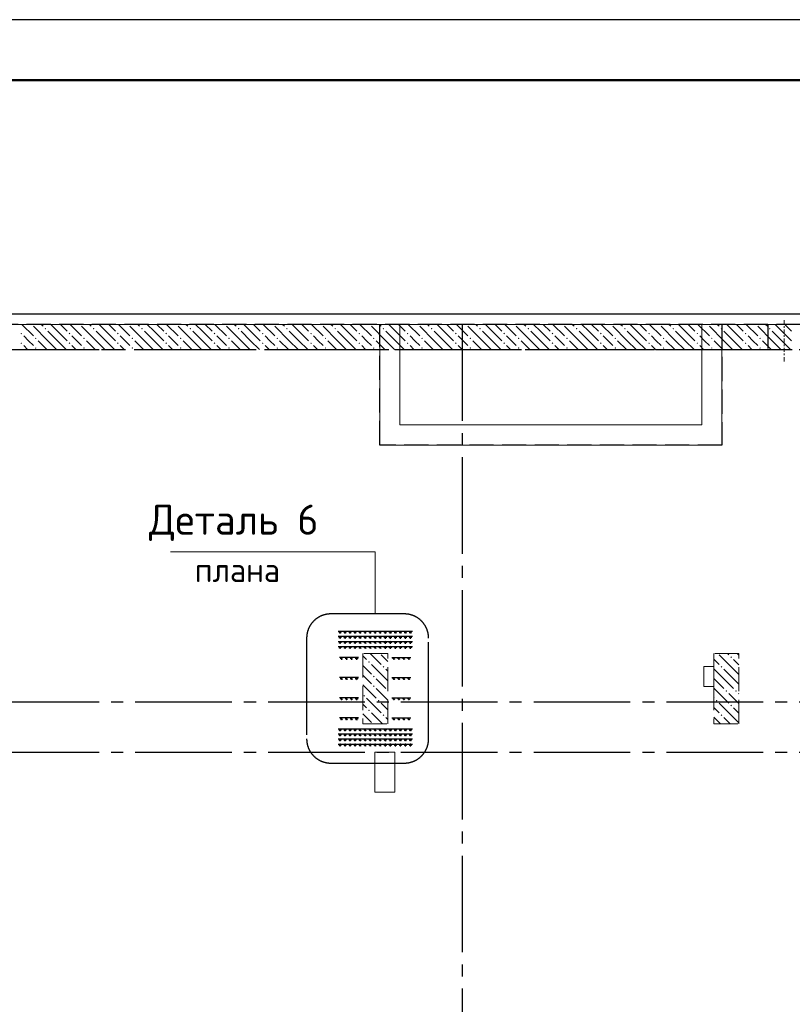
# Model space of a CAD drawing. Header units: millimetres. Extents: x 0 to 50400, y -143 to 35640.
# Tile 14 of 17: x 20116 to 27796, y 25856 to 35640. Entities that reach past the tile are written whole.
import ezdxf

# ---------------------------------------------------------------- set-up
doc = ezdxf.new("R2010")
doc.units = ezdxf.units.MM
doc.linetypes.add('______2', pattern=[324, 240, -84])
doc.linetypes.add('______5', pattern=[1320, 960, -120, 120, -120])
for name, color, linetype, lineweight in [('Standard', 7, 'Continuous', 25), ('ЖБ Перекрытие верхний уровень', 7, 'Continuous', 35), ('ЖБ Перекрытие средний уровень', 7, 'Continuous', 35), ('ЖБ Пилон', 7, 'Continuous', 35), ('ЖБ Стена верхний уровень', 7, 'Continuous', 35), ('Общий01', 7, 'Continuous', 13)]:
    doc.layers.add(name, color=color, linetype=linetype, lineweight=lineweight)
doc.layers.add('Вспомогательная арматура', color=7, linetype='Continuous', lineweight=18, true_color=0x656565)
doc.layers.add('Поперечная арматура', color=7, linetype='Continuous', lineweight=18, true_color=0x5a2814)
doc.layers.add('Оси', color=7, linetype='______5', true_color=0x656565)
doc.styles.add('ISOCPEUR', font='txt')

msp = doc.modelspace()

# ---------------------------------------------------------------- hatches: boundary and pattern name
at = {"layer": 'ЖБ Пилон', "linetype": 'Continuous', "lineweight": 18, "transparency": 33554687}
for points in [[(23579.8, 29257.3), (23587.6, 29265.1), (23595.4, 29257.3), (23587.6, 29249.5)], [(27179.8, 29305.3), (27187.6, 29313.1), (27195.4, 29305.3), (27187.6, 29297.5)], [(23723.8, 29209.3), (23731.6, 29217.1), (23739.4, 29209.3), (23731.6, 29201.5)], [(27083.8, 29209.3), (27091.6, 29217.1), (27099.4, 29209.3), (27091.6, 29201.5)], [(23627.8, 29113.3), (23635.6, 29121.1), (23643.4, 29113.3), (23635.6, 29105.5)], [(23627.8, 29017.3), (23635.6, 29025.1), (23643.4, 29017.3), (23635.6, 29009.5)], [(23771.8, 28969.3), (23775.1, 28972.6), (23775.1, 28966)], [(27131.8, 28969.3), (27139.6, 28977.1), (27147.4, 28969.3), (27139.6, 28961.5)], [(27227.8, 28969.3), (27235.6, 28977.1), (27243.4, 28969.3), (27235.6, 28961.5)], [(23531.8, 28921.3), (23539.6, 28929.1), (23547.4, 28921.3), (23539.6, 28913.5)], [(23675.8, 28873.3), (23683.6, 28881.1), (23691.4, 28873.3), (23683.6, 28865.5)], [(27035.8, 28873.3), (27043.6, 28881.1), (27051.4, 28873.3), (27043.6, 28865.5)], [(23579.8, 28777.3), (23587.6, 28785.1), (23595.4, 28777.3), (23587.6, 28769.5)], [(27179.8, 28825.3), (27187.6, 28833.1), (27195.4, 28825.3), (27187.6, 28817.5)], [(23723.8, 28729.3), (23731.6, 28737.1), (23739.4, 28729.3), (23731.6, 28721.5)], [(27083.8, 28729.3), (27091.6, 28737.1), (27099.4, 28729.3), (27091.6, 28721.5)]]:
    msp.add_hatch(color=7, dxfattribs=at).paths.add_polyline_path(points, flags=16)
at = {"layer": 'ЖБ Стена верхний уровень', "linetype": 'Continuous', "lineweight": 18, "transparency": 33554687}
for points in [[(20230.5, 32612.4), (20227.6, 32609.5), (20224.7, 32612.4)], [(20710.5, 32612.4), (20707.6, 32609.5), (20704.7, 32612.4)], [(21190.5, 32612.4), (21187.6, 32609.5), (21184.7, 32612.4)], [(21670.5, 32612.4), (21667.6, 32609.5), (21664.7, 32612.4)], [(22150.5, 32612.4), (22147.6, 32609.5), (22144.7, 32612.4)], [(22630.5, 32612.4), (22627.6, 32609.5), (22624.7, 32612.4)], [(23110.5, 32612.4), (23107.6, 32609.5), (23104.7, 32612.4)], [(23590.5, 32612.4), (23587.6, 32609.5), (23584.7, 32612.4)], [(24070.5, 32612.4), (24067.6, 32609.5), (24064.7, 32612.4)], [(24550.5, 32612.4), (24547.6, 32609.5), (24544.7, 32612.4)], [(25030.5, 32612.4), (25027.6, 32609.5), (25024.7, 32612.4)], [(25510.5, 32612.4), (25507.6, 32609.5), (25504.7, 32612.4)], [(25990.5, 32612.4), (25987.6, 32609.5), (25984.7, 32612.4)], [(26470.5, 32612.4), (26467.6, 32609.5), (26464.7, 32612.4)], [(26950.5, 32612.4), (26947.6, 32609.5), (26944.7, 32612.4)], [(27430.5, 32612.4), (27427.6, 32609.5), (27424.7, 32612.4)], [(20123.8, 32521.3), (20131.6, 32529.1), (20139.4, 32521.3), (20131.6, 32513.5)], [(20363.8, 32569.3), (20371.6, 32577.1), (20379.4, 32569.3), (20371.6, 32561.5)], [(20603.8, 32521.3), (20611.6, 32529.1), (20619.4, 32521.3), (20611.6, 32513.5)], [(20843.8, 32569.3), (20851.6, 32577.1), (20859.4, 32569.3), (20851.6, 32561.5)], [(21083.8, 32521.3), (21091.6, 32529.1), (21099.4, 32521.3), (21091.6, 32513.5)], [(21323.8, 32569.3), (21331.6, 32577.1), (21339.4, 32569.3), (21331.6, 32561.5)], [(21563.8, 32521.3), (21571.6, 32529.1), (21579.4, 32521.3), (21571.6, 32513.5)], [(21803.8, 32569.3), (21811.6, 32577.1), (21819.4, 32569.3), (21811.6, 32561.5)], [(22043.8, 32521.3), (22051.6, 32529.1), (22059.4, 32521.3), (22051.6, 32513.5)], [(22283.8, 32569.3), (22291.6, 32577.1), (22299.4, 32569.3), (22291.6, 32561.5)], [(22523.8, 32521.3), (22531.6, 32529.1), (22539.4, 32521.3), (22531.6, 32513.5)], [(22763.8, 32569.3), (22771.6, 32577.1), (22779.4, 32569.3), (22771.6, 32561.5)], [(23003.8, 32521.3), (23011.6, 32529.1), (23019.4, 32521.3), (23011.6, 32513.5)], [(23243.8, 32569.3), (23251.6, 32577.1), (23259.4, 32569.3), (23251.6, 32561.5)], [(23483.8, 32521.3), (23491.6, 32529.1), (23499.4, 32521.3), (23491.6, 32513.5)], [(23723.8, 32569.3), (23731.6, 32577.1), (23739.4, 32569.3), (23731.6, 32561.5)], [(23963.8, 32521.3), (23971.6, 32529.1), (23979.4, 32521.3), (23971.6, 32513.5)], [(24203.8, 32569.3), (24211.6, 32577.1), (24219.4, 32569.3), (24211.6, 32561.5)], [(24443.8, 32521.3), (24451.6, 32529.1), (24459.4, 32521.3), (24451.6, 32513.5)], [(24683.8, 32569.3), (24691.6, 32577.1), (24699.4, 32569.3), (24691.6, 32561.5)], [(24923.8, 32521.3), (24931.6, 32529.1), (24939.4, 32521.3), (24931.6, 32513.5)], [(25163.8, 32569.3), (25171.6, 32577.1), (25179.4, 32569.3), (25171.6, 32561.5)], [(25403.8, 32521.3), (25411.6, 32529.1), (25419.4, 32521.3), (25411.6, 32513.5)], [(25643.8, 32569.3), (25651.6, 32577.1), (25659.4, 32569.3), (25651.6, 32561.5)], [(25883.8, 32521.3), (25891.6, 32529.1), (25899.4, 32521.3), (25891.6, 32513.5)], [(26123.8, 32569.3), (26131.6, 32577.1), (26139.4, 32569.3), (26131.6, 32561.5)], [(26363.8, 32521.3), (26371.6, 32529.1), (26379.4, 32521.3), (26371.6, 32513.5)], [(26603.8, 32569.3), (26611.6, 32577.1), (26619.4, 32569.3), (26611.6, 32561.5)], [(26843.8, 32521.3), (26851.6, 32529.1), (26859.4, 32521.3), (26851.6, 32513.5)], [(27083.8, 32569.3), (27091.6, 32577.1), (27099.4, 32569.3), (27091.6, 32561.5)], [(27323.8, 32521.3), (27331.6, 32529.1), (27339.4, 32521.3), (27331.6, 32513.5)], [(27563.8, 32569.3), (27571.6, 32577.1), (27579.4, 32569.3), (27571.6, 32561.5)], [(20123.8, 32425.3), (20131.6, 32433.1), (20139.4, 32425.3), (20131.6, 32417.5)], [(20267.8, 32473.3), (20275.6, 32481.1), (20283.4, 32473.3), (20275.6, 32465.5)], [(20603.8, 32425.3), (20611.6, 32433.1), (20619.4, 32425.3), (20611.6, 32417.5)], [(20747.8, 32473.3), (20755.6, 32481.1), (20763.4, 32473.3), (20755.6, 32465.5)], [(21083.8, 32425.3), (21091.6, 32433.1), (21099.4, 32425.3), (21091.6, 32417.5)], [(21227.8, 32473.3), (21235.6, 32481.1), (21243.4, 32473.3), (21235.6, 32465.5)], [(21563.8, 32425.3), (21571.6, 32433.1), (21579.4, 32425.3), (21571.6, 32417.5)], [(21707.8, 32473.3), (21715.6, 32481.1), (21723.4, 32473.3), (21715.6, 32465.5)], [(22043.8, 32425.3), (22051.6, 32433.1), (22059.4, 32425.3), (22051.6, 32417.5)], [(22187.8, 32473.3), (22195.6, 32481.1), (22203.4, 32473.3), (22195.6, 32465.5)], [(22523.8, 32425.3), (22531.6, 32433.1), (22539.4, 32425.3), (22531.6, 32417.5)], [(22667.8, 32473.3), (22675.6, 32481.1), (22683.4, 32473.3), (22675.6, 32465.5)], [(23003.8, 32425.3), (23011.6, 32433.1), (23019.4, 32425.3), (23011.6, 32417.5)], [(23147.8, 32473.3), (23155.6, 32481.1), (23163.4, 32473.3), (23155.6, 32465.5)], [(23483.8, 32425.3), (23491.6, 32433.1), (23499.4, 32425.3), (23491.6, 32417.5)], [(23627.8, 32473.3), (23635.6, 32481.1), (23643.4, 32473.3), (23635.6, 32465.5)], [(23963.8, 32425.3), (23971.6, 32433.1), (23979.4, 32425.3), (23971.6, 32417.5)], [(24107.8, 32473.3), (24115.6, 32481.1), (24123.4, 32473.3), (24115.6, 32465.5)], [(24443.8, 32425.3), (24451.6, 32433.1), (24459.4, 32425.3), (24451.6, 32417.5)], [(24587.8, 32473.3), (24595.6, 32481.1), (24603.4, 32473.3), (24595.6, 32465.5)], [(24923.8, 32425.3), (24931.6, 32433.1), (24939.4, 32425.3), (24931.6, 32417.5)], [(25067.8, 32473.3), (25075.6, 32481.1), (25083.4, 32473.3), (25075.6, 32465.5)], [(25403.8, 32425.3), (25411.6, 32433.1), (25419.4, 32425.3), (25411.6, 32417.5)], [(25547.8, 32473.3), (25555.6, 32481.1), (25563.4, 32473.3), (25555.6, 32465.5)], [(25883.8, 32425.3), (25891.6, 32433.1), (25899.4, 32425.3), (25891.6, 32417.5)], [(26027.8, 32473.3), (26035.6, 32481.1), (26043.4, 32473.3), (26035.6, 32465.5)], [(26363.8, 32425.3), (26371.6, 32433.1), (26379.4, 32425.3), (26371.6, 32417.5)], [(26507.8, 32473.3), (26515.6, 32481.1), (26523.4, 32473.3), (26515.6, 32465.5)], [(26843.8, 32425.3), (26851.6, 32433.1), (26859.4, 32425.3), (26851.6, 32417.5)], [(26987.8, 32473.3), (26995.6, 32481.1), (27003.4, 32473.3), (26995.6, 32465.5)], [(27323.8, 32425.3), (27331.6, 32433.1), (27339.4, 32425.3), (27331.6, 32417.5)], [(27467.8, 32473.3), (27475.6, 32481.1), (27483.4, 32473.3), (27475.6, 32465.5)], [(20267.8, 32377.3), (20275.6, 32385.1), (20283.4, 32377.3), (20275.6, 32369.5)], [(20747.8, 32377.3), (20755.6, 32385.1), (20763.4, 32377.3), (20755.6, 32369.5)], [(21227.8, 32377.3), (21235.6, 32385.1), (21243.4, 32377.3), (21235.6, 32369.5)], [(21707.8, 32377.3), (21715.6, 32385.1), (21723.4, 32377.3), (21715.6, 32369.5)], [(22187.8, 32377.3), (22195.6, 32385.1), (22203.4, 32377.3), (22195.6, 32369.5)], [(22667.8, 32377.3), (22675.6, 32385.1), (22683.4, 32377.3), (22675.6, 32369.5)], [(23147.8, 32377.3), (23155.6, 32385.1), (23163.4, 32377.3), (23155.6, 32369.5)], [(23627.8, 32377.3), (23635.6, 32385.1), (23643.4, 32377.3), (23635.6, 32369.5)], [(24107.8, 32377.3), (24115.6, 32385.1), (24123.4, 32377.3), (24115.6, 32369.5)], [(24587.8, 32377.3), (24595.6, 32385.1), (24603.4, 32377.3), (24595.6, 32369.5)], [(25067.8, 32377.3), (25075.6, 32385.1), (25083.4, 32377.3), (25075.6, 32369.5)], [(25547.8, 32377.3), (25555.6, 32385.1), (25563.4, 32377.3), (25555.6, 32369.5)], [(26027.8, 32377.3), (26035.6, 32385.1), (26043.4, 32377.3), (26035.6, 32369.5)], [(26507.8, 32377.3), (26515.6, 32385.1), (26523.4, 32377.3), (26515.6, 32369.5)], [(26987.8, 32377.3), (26995.6, 32385.1), (27003.4, 32377.3), (26995.6, 32369.5)], [(27467.8, 32377.3), (27475.6, 32385.1), (27483.4, 32377.3), (27475.6, 32369.5)]]:
    msp.add_hatch(color=7, dxfattribs=at).paths.add_polyline_path(points, flags=16)

# ---------------------------------------------------------------- linework, layer by layer
at = {"layer": 'Standard', "color": 7, "linetype": '______5', "lineweight": -3, "transparency": 33554687}
for p, q in [((23940.1, 29734.8), (23208, 29734.8)), ((22968, 29494.8), (22968, 28492.9)), ((24180.1, 28492.9), (24180.1, 29494.8)), ((23208, 28252.9), (23940.1, 28252.9))]:
    msp.add_line(p, q, dxfattribs=at)
at = {"layer": 'Standard', "color": 7, "linetype": 'Continuous', "lineweight": 25, "transparency": 33554687}
msp.add_lwpolyline([(0, 0), (50400, 0), (50400, 35640), (0, 35640), (0, 0)], close=True, dxfattribs=at)
at = {"layer": 'Standard', "color": 7, "linetype": 'Continuous', "lineweight": 50, "transparency": 33554687}
msp.add_lwpolyline([(2400, 35040), (49800, 35040), (49800, 600), (2400, 600), (2400, 35040)], close=True, dxfattribs=at)
at = {"layer": 'Standard', "color": 254, "linetype": 'Continuous', "lineweight": -3, "true_color": 0xc4c4ff, "transparency": 33554687}
msp.add_lwpolyline([(7965.1, 10212.4), (40689.5, 10212.4), (40689.5, 32712.4), (7965.1, 32712.4), (7965.1, 10212.4)], dxfattribs=at)
at = {"layer": 'Standard', "color": 7, "linetype": '______5', "lineweight": -3, "transparency": 33554687}
for centre, start, end in [((23208, 29494.8), 90, 180), ((23940.1, 29494.8), 0, 90), ((23208, 28492.9), 180, 270), ((23940.1, 28492.9), 270, 0)]:
    msp.add_arc(centre, 240, start, end, dxfattribs=at)
at = {"layer": 'Вспомогательная арматура', "color": 7, "linetype": 'Continuous', "lineweight": 25, "transparency": 33554687}
for p, q in [((23280.1, 29562.4), (24020.1, 29562.4)), ((23280.1, 29562.4), (24020.1, 29562.4)), ((23280.1, 29512.4), (24020.1, 29512.4)), ((23280.1, 29512.4), (24020.1, 29512.4)), ((23280.1, 29462.4), (24020.1, 29462.4)), ((23280.1, 29462.4), (24020.1, 29462.4)), ((23280.1, 29412.4), (24020.1, 29412.4)), ((23280.1, 29412.4), (24020.1, 29412.4)), ((23485.1, 29302.4), (23295.1, 29302.4)), ((23485.1, 29302.4), (23295.1, 29302.4)), ((23815.1, 29302.4), (24005.1, 29302.4)), ((23815.1, 29302.4), (24005.1, 29302.4)), ((23485.1, 29102.4), (23295.1, 29102.4)), ((23485.1, 29102.4), (23295.1, 29102.4)), ((23815.1, 29102.4), (24005.1, 29102.4)), ((23815.1, 29102.4), (24005.1, 29102.4)), ((23485.1, 28902.4), (23295.1, 28902.4)), ((23485.1, 28902.4), (23295.1, 28902.4)), ((23815.1, 28902.4), (24005.1, 28902.4)), ((23815.1, 28902.4), (24005.1, 28902.4)), ((23485.1, 28702.4), (23295.1, 28702.4)), ((23485.1, 28702.4), (23295.1, 28702.4)), ((23815.1, 28702.4), (24005.1, 28702.4)), ((23815.1, 28702.4), (24005.1, 28702.4)), ((23280.1, 28592.4), (24020.1, 28592.4)), ((23280.1, 28592.4), (24020.1, 28592.4)), ((23280.1, 28542.4), (24020.1, 28542.4)), ((23280.1, 28542.4), (24020.1, 28542.4)), ((23280.1, 28492.4), (24020.1, 28492.4)), ((23280.1, 28492.4), (24020.1, 28492.4)), ((23280.1, 28442.4), (24020.1, 28442.4)), ((23280.1, 28442.4), (24020.1, 28442.4))]:
    msp.add_line(p, q, dxfattribs=at)
at = {"layer": 'ЖБ Перекрытие верхний уровень', "color": 7, "linetype": 'Continuous', "lineweight": 18, "transparency": 33554687}
for p, q in [((23895.1, 32612.4), (9015.1, 32612.4)), ((23895.1, 31612.4), (23895.1, 32612.4)), ((40265.1, 32612.4), (26895.1, 32612.4)), ((26895.1, 32612.4), (26895.1, 31612.4)), ((26895.1, 31612.4), (23895.1, 31612.4)), ((27015.1, 29212.4), (26915.1, 29212.4)), ((26915.1, 29212.4), (26915.1, 29012.4)), ((27015.1, 29012.4), (27015.1, 29212.4)), ((26915.1, 29012.4), (27015.1, 29012.4)), ((23644.9, 28362.4), (23644.9, 27962.4)), ((23844.9, 28362.4), (23644.9, 28362.4)), ((23844.9, 27962.4), (23844.9, 28362.4)), ((23644.9, 27962.4), (23844.9, 27962.4))]:
    msp.add_line(p, q, dxfattribs=at)
at = {"layer": 'ЖБ Перекрытие средний уровень', "color": 7, "linetype": 'Continuous', "lineweight": 18, "transparency": 33554687}
for p, q in [((23695.1, 32612.4), (23695.1, 31412.4)), ((27095.1, 32612.4), (23695.1, 32612.4)), ((23895.1, 32612.4), (26895.1, 32612.4)), ((27095.1, 31412.4), (27095.1, 32612.4)), ((23695.1, 31412.4), (27095.1, 31412.4))]:
    msp.add_line(p, q, dxfattribs=at)
at = {"layer": 'ЖБ Перекрытие средний уровень', "color": 253, "linetype": '______2', "lineweight": -3, "true_color": 0xababab, "transparency": 33554687}
for p, q in [((23695.1, 31412.4), (23695.1, 32612.4)), ((27095.1, 32612.4), (27095.1, 31412.4)), ((27095.1, 31412.4), (23695.1, 31412.4))]:
    msp.add_line(p, q, dxfattribs=at)
at = {"layer": 'ЖБ Пилон', "color": 253, "linetype": '______2', "lineweight": 13, "true_color": 0xa0a0a0, "transparency": 33554687}
for p, q in [((23775.1, 29342.4), (23525.1, 29342.4)), ((23525.1, 29342.4), (23525.1, 28642.4)), ((23775.1, 28642.4), (23775.1, 29342.4)), ((27265.1, 29342.4), (27015.1, 29342.4)), ((27015.1, 29342.4), (27015.1, 28642.4)), ((27265.1, 28642.4), (27265.1, 29342.4)), ((23525.1, 28642.4), (23775.1, 28642.4)), ((27015.1, 28642.4), (27265.1, 28642.4))]:
    msp.add_line(p, q, dxfattribs=at)
at = {"layer": 'ЖБ Пилон', "color": 9, "linetype": 'Continuous', "lineweight": 18, "true_color": 0xc7c7c7, "transparency": 33554687}
for p, q in [((23525.1, 29319.8), (23563.6, 29281.3)), ((23598.5, 29342.4), (23707.6, 29233.3)), ((23775.1, 29261.8), (23707.6, 29329.3)), ((27015.1, 29285.8), (27067.6, 29233.3)), ((27211.6, 29185.3), (27067.6, 29329.3)), ((27150.5, 29342.4), (27163.6, 29329.3)), ((27211.6, 29281.3), (27265.1, 29227.8)), ((27259.6, 29329.3), (27246.5, 29342.4)), ((23525.1, 29223.8), (23611.6, 29137.3)), ((23755.6, 29089.3), (23611.6, 29233.3)), ((23755.6, 29185.3), (23775.1, 29165.8)), ((27115.6, 29089.3), (27015.1, 29189.8)), ((27115.6, 29185.3), (27211.6, 29089.3)), ((27211.6, 29185.3), (27265.1, 29131.8)), ((23563.6, 29089.3), (23525.1, 29127.8)), ((23611.6, 29041.3), (23563.6, 29089.3)), ((23659.6, 29089.3), (23755.6, 28993.3)), ((23755.6, 29089.3), (23775.1, 29069.8)), ((27019.6, 29089.3), (27115.6, 28993.3)), ((27115.6, 29089.3), (27211.6, 28993.3)), ((27211.6, 29089.3), (27265.1, 29035.8)), ((23525.1, 29031.8), (23659.6, 28897.3)), ((23659.6, 28993.3), (23775.1, 28877.8)), ((27019.6, 28993.3), (27163.6, 28849.3)), ((23563.6, 28897.3), (23707.6, 28753.3)), ((27015.1, 28901.8), (27019.6, 28897.3)), ((27211.6, 28897.3), (27163.6, 28945.3)), ((27259.6, 28849.3), (27211.6, 28897.3)), ((27259.6, 28945.3), (27265.1, 28939.8)), ((23525.1, 28839.8), (23563.6, 28801.3)), ((23775.1, 28781.8), (23707.6, 28849.3)), ((27015.1, 28805.8), (27067.6, 28753.3)), ((27211.6, 28705.3), (27067.6, 28849.3)), ((27211.6, 28801.3), (27265.1, 28747.8)), ((23525.1, 28743.8), (23611.6, 28657.3)), ((23722.5, 28642.4), (23611.6, 28753.3)), ((23755.6, 28705.3), (23775.1, 28685.8)), ((27082.5, 28642.4), (27015.1, 28709.8)), ((27115.6, 28705.3), (27178.5, 28642.4)), ((27211.6, 28705.3), (27265.1, 28651.8)), ((23530.5, 28642.4), (23525.1, 28647.8))]:
    msp.add_line(p, q, dxfattribs=at)
at = {"layer": 'ЖБ Стена верхний уровень', "color": 251, "linetype": '______2', "lineweight": -3, "true_color": 0x656565, "transparency": 33554687}
for p, q in [((27553, 32612.4), (9015.1, 32612.4)), ((27553, 32612.4), (27553, 32362.4)), ((27878, 32612.4), (27553, 32612.4)), ((9265.1, 32362.4), (27553, 32362.4)), ((27553, 32362.4), (27878, 32362.4))]:
    msp.add_line(p, q, dxfattribs=at)
at = {"layer": 'ЖБ Стена верхний уровень', "color": 9, "linetype": 'Continuous', "lineweight": 18, "true_color": 0xc7c7c7, "transparency": 33554687}
for p, q in [((20136.5, 32612.4), (20251.6, 32497.3)), ((20395.6, 32449.3), (20251.6, 32593.3)), ((20328.5, 32612.4), (20347.6, 32593.3)), ((20491.6, 32545.3), (20424.5, 32612.4)), ((20520.5, 32612.4), (20587.6, 32545.3)), ((20616.5, 32612.4), (20731.6, 32497.3)), ((20875.6, 32449.3), (20731.6, 32593.3)), ((20808.5, 32612.4), (20827.6, 32593.3)), ((20971.6, 32545.3), (20904.5, 32612.4)), ((21000.5, 32612.4), (21067.6, 32545.3)), ((21096.5, 32612.4), (21211.6, 32497.3)), ((21355.6, 32449.3), (21211.6, 32593.3)), ((21288.5, 32612.4), (21307.6, 32593.3)), ((21451.6, 32545.3), (21384.5, 32612.4)), ((21480.5, 32612.4), (21547.6, 32545.3)), ((21576.5, 32612.4), (21691.6, 32497.3)), ((21835.6, 32449.3), (21691.6, 32593.3)), ((21768.5, 32612.4), (21787.6, 32593.3)), ((21931.6, 32545.3), (21864.5, 32612.4)), ((21960.5, 32612.4), (22027.6, 32545.3)), ((22056.5, 32612.4), (22171.6, 32497.3)), ((22315.6, 32449.3), (22171.6, 32593.3)), ((22248.5, 32612.4), (22267.6, 32593.3)), ((22411.6, 32545.3), (22344.5, 32612.4)), ((22440.5, 32612.4), (22507.6, 32545.3)), ((22536.5, 32612.4), (22651.6, 32497.3)), ((22795.6, 32449.3), (22651.6, 32593.3)), ((22728.5, 32612.4), (22747.6, 32593.3)), ((22891.6, 32545.3), (22824.5, 32612.4)), ((22920.5, 32612.4), (22987.6, 32545.3)), ((23016.5, 32612.4), (23131.6, 32497.3)), ((23275.6, 32449.3), (23131.6, 32593.3)), ((23208.5, 32612.4), (23227.6, 32593.3)), ((23371.6, 32545.3), (23304.5, 32612.4)), ((23400.5, 32612.4), (23467.6, 32545.3)), ((23496.5, 32612.4), (23611.6, 32497.3)), ((23755.6, 32449.3), (23611.6, 32593.3)), ((23688.5, 32612.4), (23707.6, 32593.3)), ((23851.6, 32545.3), (23784.5, 32612.4)), ((23880.5, 32612.4), (23947.6, 32545.3)), ((23976.5, 32612.4), (24091.6, 32497.3)), ((24235.6, 32449.3), (24091.6, 32593.3)), ((24168.5, 32612.4), (24187.6, 32593.3)), ((24331.6, 32545.3), (24264.5, 32612.4)), ((24360.5, 32612.4), (24427.6, 32545.3)), ((24456.5, 32612.4), (24571.6, 32497.3)), ((24715.6, 32449.3), (24571.6, 32593.3)), ((24648.5, 32612.4), (24667.6, 32593.3)), ((24811.6, 32545.3), (24744.5, 32612.4)), ((24840.5, 32612.4), (24907.6, 32545.3)), ((24936.5, 32612.4), (25051.6, 32497.3)), ((25195.6, 32449.3), (25051.6, 32593.3)), ((25128.5, 32612.4), (25147.6, 32593.3)), ((25291.6, 32545.3), (25224.5, 32612.4)), ((25320.5, 32612.4), (25387.6, 32545.3)), ((25416.5, 32612.4), (25531.6, 32497.3)), ((25675.6, 32449.3), (25531.6, 32593.3)), ((25608.5, 32612.4), (25627.6, 32593.3)), ((25771.6, 32545.3), (25704.5, 32612.4)), ((25800.5, 32612.4), (25867.6, 32545.3)), ((25896.5, 32612.4), (26011.6, 32497.3)), ((26155.6, 32449.3), (26011.6, 32593.3)), ((26088.5, 32612.4), (26107.6, 32593.3)), ((26251.6, 32545.3), (26184.5, 32612.4)), ((26280.5, 32612.4), (26347.6, 32545.3)), ((26376.5, 32612.4), (26491.6, 32497.3)), ((26635.6, 32449.3), (26491.6, 32593.3)), ((26568.5, 32612.4), (26587.6, 32593.3)), ((26731.6, 32545.3), (26664.5, 32612.4)), ((26760.5, 32612.4), (26827.6, 32545.3)), ((26856.5, 32612.4), (26971.6, 32497.3)), ((27115.6, 32449.3), (26971.6, 32593.3)), ((27048.5, 32612.4), (27067.6, 32593.3)), ((27211.6, 32545.3), (27144.5, 32612.4)), ((27240.5, 32612.4), (27307.6, 32545.3)), ((27336.5, 32612.4), (27451.6, 32497.3)), ((27595.6, 32449.3), (27451.6, 32593.3)), ((27528.5, 32612.4), (27547.6, 32593.3)), ((27691.6, 32545.3), (27624.5, 32612.4)), ((27720.5, 32612.4), (27787.6, 32545.3)), ((20203.6, 32449.3), (20155.6, 32497.3)), ((20395.6, 32545.3), (20491.6, 32449.3)), ((20491.6, 32545.3), (20587.6, 32449.3)), ((20683.6, 32449.3), (20635.6, 32497.3)), ((20875.6, 32545.3), (20971.6, 32449.3)), ((20971.6, 32545.3), (21067.6, 32449.3)), ((21163.6, 32449.3), (21115.6, 32497.3)), ((21355.6, 32545.3), (21451.6, 32449.3)), ((21451.6, 32545.3), (21547.6, 32449.3)), ((21643.6, 32449.3), (21595.6, 32497.3)), ((21835.6, 32545.3), (21931.6, 32449.3)), ((21931.6, 32545.3), (22027.6, 32449.3)), ((22123.6, 32449.3), (22075.6, 32497.3)), ((22315.6, 32545.3), (22411.6, 32449.3)), ((22411.6, 32545.3), (22507.6, 32449.3)), ((22603.6, 32449.3), (22555.6, 32497.3)), ((22795.6, 32545.3), (22891.6, 32449.3)), ((22891.6, 32545.3), (22987.6, 32449.3)), ((23083.6, 32449.3), (23035.6, 32497.3)), ((23275.6, 32545.3), (23371.6, 32449.3)), ((23371.6, 32545.3), (23467.6, 32449.3)), ((23563.6, 32449.3), (23515.6, 32497.3)), ((23755.6, 32545.3), (23851.6, 32449.3)), ((23851.6, 32545.3), (23947.6, 32449.3)), ((24043.6, 32449.3), (23995.6, 32497.3)), ((24235.6, 32545.3), (24331.6, 32449.3)), ((24331.6, 32545.3), (24427.6, 32449.3)), ((24523.6, 32449.3), (24475.6, 32497.3)), ((24715.6, 32545.3), (24811.6, 32449.3)), ((24811.6, 32545.3), (24907.6, 32449.3)), ((25003.6, 32449.3), (24955.6, 32497.3)), ((25195.6, 32545.3), (25291.6, 32449.3)), ((25291.6, 32545.3), (25387.6, 32449.3)), ((25483.6, 32449.3), (25435.6, 32497.3)), ((25675.6, 32545.3), (25771.6, 32449.3)), ((25771.6, 32545.3), (25867.6, 32449.3)), ((25963.6, 32449.3), (25915.6, 32497.3)), ((26155.6, 32545.3), (26251.6, 32449.3)), ((26251.6, 32545.3), (26347.6, 32449.3)), ((26443.6, 32449.3), (26395.6, 32497.3)), ((26635.6, 32545.3), (26731.6, 32449.3)), ((26731.6, 32545.3), (26827.6, 32449.3)), ((26923.6, 32449.3), (26875.6, 32497.3)), ((27115.6, 32545.3), (27211.6, 32449.3)), ((27211.6, 32545.3), (27307.6, 32449.3)), ((27403.6, 32449.3), (27355.6, 32497.3)), ((27595.6, 32545.3), (27691.6, 32449.3)), ((27691.6, 32545.3), (27787.6, 32449.3)), ((20155.6, 32401.3), (20194.5, 32362.4)), ((20251.6, 32401.3), (20203.6, 32449.3)), ((20299.6, 32449.3), (20386.5, 32362.4)), ((20395.6, 32449.3), (20482.5, 32362.4)), ((20491.6, 32449.3), (20578.5, 32362.4)), ((20635.6, 32401.3), (20674.5, 32362.4)), ((20731.6, 32401.3), (20683.6, 32449.3)), ((20779.6, 32449.3), (20866.5, 32362.4)), ((20875.6, 32449.3), (20962.5, 32362.4)), ((20971.6, 32449.3), (21058.5, 32362.4)), ((21115.6, 32401.3), (21154.5, 32362.4)), ((21211.6, 32401.3), (21163.6, 32449.3)), ((21259.6, 32449.3), (21346.5, 32362.4)), ((21355.6, 32449.3), (21442.5, 32362.4)), ((21451.6, 32449.3), (21538.5, 32362.4)), ((21595.6, 32401.3), (21634.5, 32362.4)), ((21691.6, 32401.3), (21643.6, 32449.3)), ((21739.6, 32449.3), (21826.5, 32362.4)), ((21835.6, 32449.3), (21922.5, 32362.4)), ((21931.6, 32449.3), (22018.5, 32362.4)), ((22075.6, 32401.3), (22114.5, 32362.4)), ((22171.6, 32401.3), (22123.6, 32449.3)), ((22219.6, 32449.3), (22306.5, 32362.4)), ((22315.6, 32449.3), (22402.5, 32362.4)), ((22411.6, 32449.3), (22498.5, 32362.4)), ((22555.6, 32401.3), (22594.5, 32362.4)), ((22651.6, 32401.3), (22603.6, 32449.3)), ((22699.6, 32449.3), (22786.5, 32362.4)), ((22795.6, 32449.3), (22882.5, 32362.4)), ((22891.6, 32449.3), (22978.5, 32362.4)), ((23035.6, 32401.3), (23074.5, 32362.4)), ((23131.6, 32401.3), (23083.6, 32449.3)), ((23179.6, 32449.3), (23266.5, 32362.4)), ((23275.6, 32449.3), (23362.5, 32362.4)), ((23371.6, 32449.3), (23458.5, 32362.4)), ((23515.6, 32401.3), (23554.5, 32362.4)), ((23611.6, 32401.3), (23563.6, 32449.3)), ((23659.6, 32449.3), (23746.5, 32362.4)), ((23755.6, 32449.3), (23842.5, 32362.4)), ((23851.6, 32449.3), (23938.5, 32362.4)), ((23995.6, 32401.3), (24034.5, 32362.4)), ((24091.6, 32401.3), (24043.6, 32449.3)), ((24139.6, 32449.3), (24226.5, 32362.4)), ((24235.6, 32449.3), (24322.5, 32362.4)), ((24331.6, 32449.3), (24418.5, 32362.4)), ((24475.6, 32401.3), (24514.5, 32362.4)), ((24571.6, 32401.3), (24523.6, 32449.3)), ((24619.6, 32449.3), (24706.5, 32362.4)), ((24715.6, 32449.3), (24802.5, 32362.4)), ((24811.6, 32449.3), (24898.5, 32362.4)), ((24955.6, 32401.3), (24994.5, 32362.4)), ((25051.6, 32401.3), (25003.6, 32449.3)), ((25099.6, 32449.3), (25186.5, 32362.4)), ((25195.6, 32449.3), (25282.5, 32362.4)), ((25291.6, 32449.3), (25378.5, 32362.4)), ((25435.6, 32401.3), (25474.5, 32362.4)), ((25531.6, 32401.3), (25483.6, 32449.3)), ((25579.6, 32449.3), (25666.5, 32362.4)), ((25675.6, 32449.3), (25762.5, 32362.4)), ((25771.6, 32449.3), (25858.5, 32362.4)), ((25915.6, 32401.3), (25954.5, 32362.4)), ((26011.6, 32401.3), (25963.6, 32449.3)), ((26059.6, 32449.3), (26146.5, 32362.4)), ((26155.6, 32449.3), (26242.5, 32362.4)), ((26251.6, 32449.3), (26338.5, 32362.4)), ((26395.6, 32401.3), (26434.5, 32362.4)), ((26491.6, 32401.3), (26443.6, 32449.3)), ((26539.6, 32449.3), (26626.5, 32362.4)), ((26635.6, 32449.3), (26722.5, 32362.4)), ((26731.6, 32449.3), (26818.5, 32362.4)), ((26875.6, 32401.3), (26914.5, 32362.4)), ((26971.6, 32401.3), (26923.6, 32449.3)), ((27019.6, 32449.3), (27106.5, 32362.4)), ((27115.6, 32449.3), (27202.5, 32362.4)), ((27211.6, 32449.3), (27298.5, 32362.4)), ((27355.6, 32401.3), (27394.5, 32362.4)), ((27451.6, 32401.3), (27403.6, 32449.3)), ((27499.6, 32449.3), (27586.5, 32362.4)), ((27595.6, 32449.3), (27682.5, 32362.4)), ((27691.6, 32449.3), (27778.5, 32362.4))]:
    msp.add_line(p, q, dxfattribs=at)
at = {"layer": 'ЖБ Стена верхний уровень', "color": 251, "linetype": '______2', "lineweight": 18, "true_color": 0x656565, "transparency": 33554687}
for points in [[(27715.5, 32612.2), (27715.5, 32654), (27715.5, 32612.2)], [(27715.5, 32595.6), (27715.5, 32579.4), (27715.5, 32595.6)], [(27715.5, 32520.3), (27715.5, 32562.2), (27715.5, 32520.3)], [(27715.5, 32504.8), (27715.5, 32488.6), (27715.5, 32504.8)], [(27715.5, 32429.9), (27715.5, 32471.7), (27715.5, 32429.9)], [(27715.5, 32413.3), (27715.5, 32397.1), (27715.5, 32413.3)], [(27715.5, 32338.1), (27715.5, 32379.9), (27715.5, 32338.1)], [(27715.5, 32322.5), (27715.5, 32306.3), (27715.5, 32322.5)], [(27715.5, 32243.6), (27715.5, 32285.4), (27715.5, 32243.6)]]:
    msp.add_lwpolyline(points, dxfattribs=at)
at = {"layer": 'Общий01', "color": 7, "linetype": 'Continuous', "lineweight": 13, "transparency": 33554687}
msp.add_lwpolyline([(21615.4, 30351.1), (23648.2, 30351.1), (23648.2, 29734.8)], dxfattribs=at)
at = {"layer": 'Оси', "color": 8, "linetype": '______5', "lineweight": -3, "transparency": 33554687}
for p, q in [((24515.1, 32612.4), (24515.1, 8317)), ((8065.1, 32362.4), (42965.1, 32362.4)), ((8065.1, 28862.4), (42965.1, 28862.4)), ((8065.1, 28362.4), (42965.1, 28362.4))]:
    msp.add_line(p, q, dxfattribs=at)
at = {"layer": 'Поперечная арматура', "color": 7, "linetype": 'Continuous', "lineweight": 50, "transparency": 33554687}
for centre in [(23300.1, 29552.4), (23350.1, 29552.4), (23400.1, 29552.4), (23450.1, 29552.4), (23500.1, 29552.4), (23550.1, 29552.4), (23600.1, 29552.4), (23650.1, 29552.4), (23700.1, 29552.4), (23750.1, 29552.4), (23800.1, 29552.4), (23850.1, 29552.4), (23900.1, 29552.4), (23950.1, 29552.4), (24000.1, 29552.4), (23300.1, 29502.4), (23300.1, 29452.4), (23350.1, 29502.4), (23350.1, 29452.4), (23400.1, 29502.4), (23400.1, 29452.4), (23450.1, 29502.4), (23450.1, 29452.4), (23500.1, 29502.4), (23500.1, 29452.4), (23550.1, 29502.4), (23550.1, 29452.4), (23600.1, 29502.4), (23600.1, 29452.4), (23650.1, 29502.4), (23650.1, 29452.4), (23700.1, 29502.4), (23700.1, 29452.4), (23750.1, 29502.4), (23750.1, 29452.4), (23800.1, 29502.4), (23800.1, 29452.4), (23850.1, 29502.4), (23850.1, 29452.4), (23900.1, 29502.4), (23900.1, 29452.4), (23950.1, 29502.4), (23950.1, 29452.4), (24000.1, 29502.4), (24000.1, 29452.4), (23300.1, 29402.4), (23350.1, 29402.4), (23400.1, 29402.4), (23450.1, 29402.4), (23500.1, 29402.4), (23550.1, 29402.4), (23600.1, 29402.4), (23650.1, 29402.4), (23700.1, 29402.4), (23750.1, 29402.4), (23800.1, 29402.4), (23850.1, 29402.4), (23900.1, 29402.4), (23950.1, 29402.4), (24000.1, 29402.4), (23315.1, 29292.4), (23365.1, 29292.4), (23415.1, 29292.4), (23465.1, 29292.4), (23835.1, 29292.4), (23885.1, 29292.4), (23935.1, 29292.4), (23985.1, 29292.4), (23315.1, 29092.4), (23365.1, 29092.4), (23415.1, 29092.4), (23465.1, 29092.4), (23835.1, 29092.4), (23885.1, 29092.4), (23935.1, 29092.4), (23985.1, 29092.4), (23315.1, 28892.4), (23365.1, 28892.4), (23415.1, 28892.4), (23465.1, 28892.4), (23835.1, 28892.4), (23885.1, 28892.4), (23935.1, 28892.4), (23985.1, 28892.4), (23315.1, 28692.4), (23365.1, 28692.4), (23415.1, 28692.4), (23465.1, 28692.4), (23835.1, 28692.4), (23885.1, 28692.4), (23935.1, 28692.4), (23985.1, 28692.4), (23300.1, 28582.4), (23350.1, 28582.4), (23400.1, 28582.4), (23450.1, 28582.4), (23500.1, 28582.4), (23550.1, 28582.4), (23600.1, 28582.4), (23650.1, 28582.4), (23700.1, 28582.4), (23750.1, 28582.4), (23800.1, 28582.4), (23850.1, 28582.4), (23900.1, 28582.4), (23950.1, 28582.4), (24000.1, 28582.4), (23300.1, 28532.4), (23300.1, 28482.4), (23350.1, 28532.4), (23350.1, 28482.4), (23400.1, 28532.4), (23400.1, 28482.4), (23450.1, 28532.4), (23450.1, 28482.4), (23500.1, 28532.4), (23500.1, 28482.4), (23550.1, 28532.4), (23550.1, 28482.4), (23600.1, 28532.4), (23600.1, 28482.4), (23650.1, 28532.4), (23650.1, 28482.4), (23700.1, 28532.4), (23700.1, 28482.4), (23750.1, 28532.4), (23750.1, 28482.4), (23800.1, 28532.4), (23800.1, 28482.4), (23850.1, 28532.4), (23850.1, 28482.4), (23900.1, 28532.4), (23900.1, 28482.4), (23950.1, 28532.4), (23950.1, 28482.4), (24000.1, 28532.4), (24000.1, 28482.4), (23300.1, 28432.4), (23350.1, 28432.4), (23400.1, 28432.4), (23450.1, 28432.4), (23500.1, 28432.4), (23550.1, 28432.4), (23600.1, 28432.4), (23650.1, 28432.4), (23700.1, 28432.4), (23750.1, 28432.4), (23800.1, 28432.4), (23850.1, 28432.4), (23900.1, 28432.4), (23950.1, 28432.4), (24000.1, 28432.4)]:
    msp.add_circle(centre, 5, dxfattribs=at)

# ---------------------------------------------------------------- texts
at = {"layer": 'Общий01', "color": 7, "linetype": 'Continuous', "lineweight": 25, "transparency": 33554687, "attachment_point": 7, "style": 'ISOCPEUR'}
for s, insert, char_height, width in [('\\W0.97;Деталь 6', (21400.9, 30459.9), 300, 1944.251), ('\\W0.95;плана', (21855.8, 30051.9), 240, 1001.188)]:
    msp.add_mtext(s, dxfattribs=dict(at, insert=insert, char_height=char_height, width=width))

doc.saveas('drawing.dxf')
